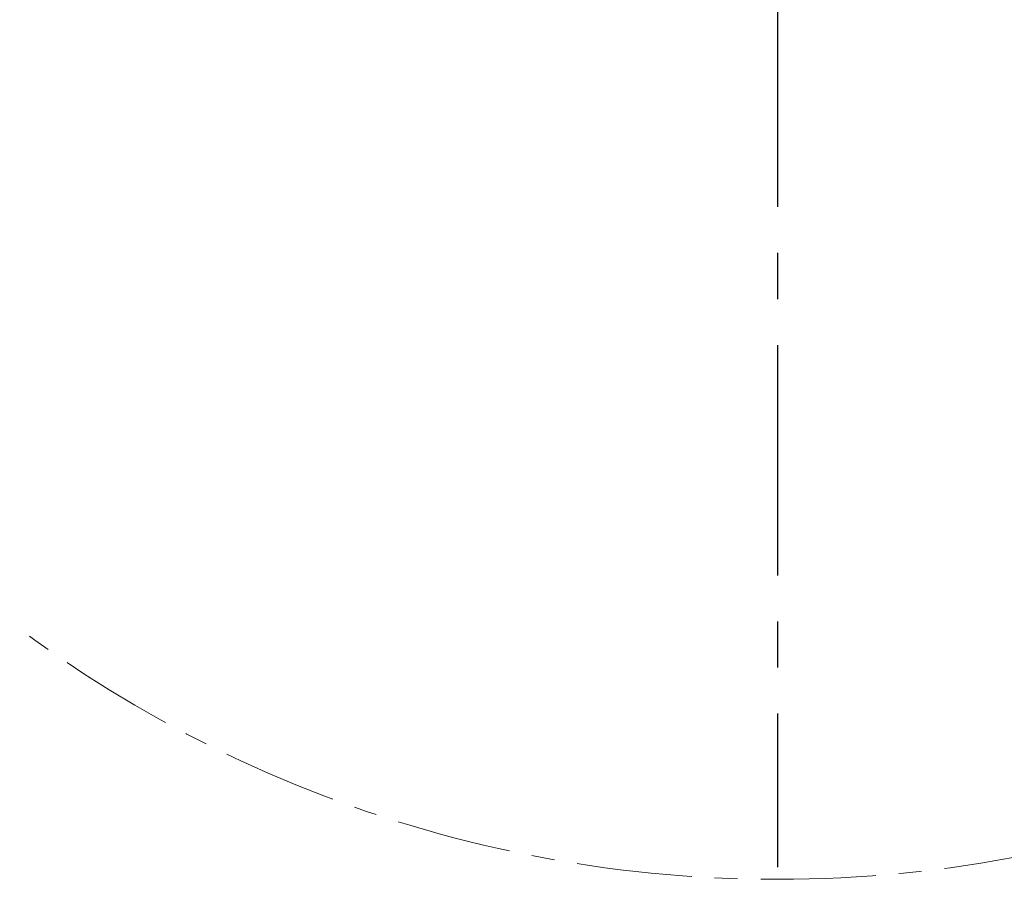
# Model space of a CAD drawing. Header units: millimetres. Extents: x 0 to 840, y 0 to 594.
# Tile 19 of 25: x 510 to 618, y 215 to 310. Entities that reach past the tile are written whole.
import ezdxf

# ---------------------------------------------------------------- set-up
doc = ezdxf.new("R2010")
doc.units = ezdxf.units.MM
doc.linetypes.add('CENTERX2', pattern=[20.32, 12.7, -2.54, 2.54, -2.54])
doc.layers.get('0').update_dxf_attribs({"lineweight": 18})
doc.layers.add('中心线层', color=6, linetype='CENTERX2', lineweight=25)
doc.layers.add('标注层', color=150, linetype='Continuous', lineweight=18)
doc.styles.add('SLDTEXTSTYLE1', font='txt', dxfattribs={"width": 0.7})
doc.dimstyles.new('SLDDIMSTYLE3', dxfattribs={"dimtxt": 7, "dimasz": 4, "dimexe": 0, "dimexo": 0.0625, "dimgap": 1.75, "dimtad": 0, "dimtih": 1, "dimtoh": 1, "dimlfac": 20, "dimrnd": 1e-09, "dimzin": 12, "dimdsep": 46, "dimtxsty": 'SLDTEXTSTYLE1', "dimcen": 0, "dimdle": 8, "dimadec": 0, "dimazin": 3, "dimtfac": 1, "dimtdec": 3, "dimtofl": 0, "dimtmove": 0, "dimatfit": 3, "dimfxl": 1, "dimfrac": 2, "dimtolj": 1, "dimarcsym": 0})

# ---------------------------------------------------------------- blocks, each defined once
blk = doc.blocks.new('SW_CENTERMARKSYMBOL_0_2')
at = {"layer": '中心线层', "color": 0}
blk.add_line((0, -0.05), (0, -69.472), dxfattribs=at)
blk = doc.blocks.new('*X33')
at = {"layer": '标注层', "linetype": 'Continuous'}
blk.add_hatch(color=0, dxfattribs=at).paths.add_polyline_path([(705.95, 439.07), (713.17, 442.76), (711.58, 444.91)], flags=0)
at = {"layer": '标注层', "color": 0, "linetype": 'Continuous'}
for q in [(705.95, 439.07), (757.41, 468.67)]:
    blk.add_line((745.86, 468.67), q, dxfattribs=at)
at = {"layer": '标注层', "color": 0, "insert": (777.12, 468.67), "char_height": 14, "width": 71.8302, "attachment_point": 5, "style": 'SLDTEXTSTYLE1'}
blk.add_mtext('%%C2806', dxfattribs=at)

msp = doc.modelspace()

# ---------------------------------------------------------------- linework, layer by layer
at = {"color": 7, "linetype": 'CENTERX2', "lineweight": 18}
msp.add_arc((593.270402, 355.479885), 140.3, 95, 85, dxfattribs=at)

# ---------------------------------------------------------------- block references
at = {"layer": '中心线层', "color": 7, "xscale": 2, "yscale": 2, "zscale": 2}
msp.add_blockref('SW_CENTERMARKSYMBOL_0_2', (593.270402, 355.479885), dxfattribs=at)

# ---------------------------------------------------------------- dimensions: what is measured, and where the dimension line sits
at = {"layer": '标注层', "color": 7}
dim = msp.add_diameter_dim_2p(p1=(480.58929, 271.891268), p2=(705.951515, 439.068502), dimstyle='SLDDIMSTYLE3', override={"dimscale": 2, "dimpost": '%%C<>', "dimsah": 1, "dimtzin": 12}, dxfattribs=at)
dim.commit()
dim.dimension.update_dxf_attribs({"geometry": '*X33', "text_midpoint": (745.860869, 468.673887), "dimtype": 163})

doc.saveas('drawing.dxf')
